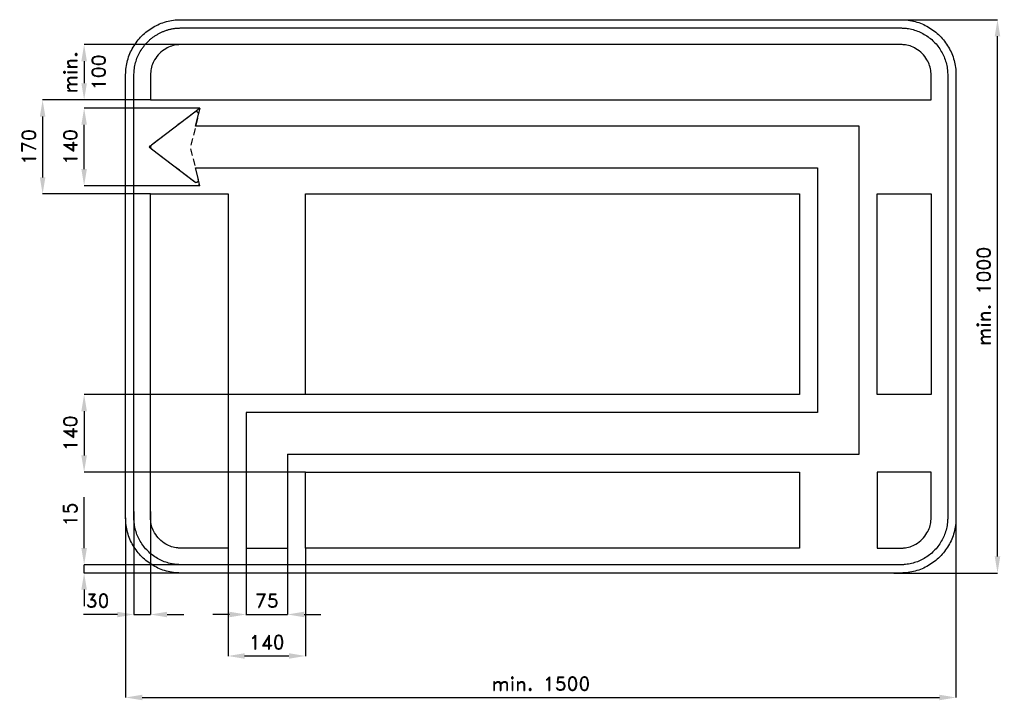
# Model space of a CAD drawing. Header units: millimetres. Extents: x -941 to 837, y -737 to 500.
import ezdxf

# ---------------------------------------------------------------- set-up
doc = ezdxf.new("R2010")
doc.units = ezdxf.units.MM
doc.header["$LTSCALE"] = 5
doc.linetypes.add('ČÁRKOVANÁX2', pattern=[1.5, 1, -0.5])
doc.layers.add('Kóty', color=2, linetype='Continuous')
doc.layers.add('Značka', color=7, linetype='Continuous')
doc.styles.get("Standard").update_dxf_attribs({"font": 'romand.shx', "height": 25})
doc.dimstyles.get("Standard").update_dxf_attribs({"dimtxt": 25, "dimasz": 30, "dimexe": 0.18, "dimexo": 0.0625, "dimgap": 12.5, "dimtad": 1, "dimdec": 0, "dimzin": 0, "dimdsep": 46, "dimtxsty": 'Standard', "dimcen": 0.09, "dimadec": 0, "dimazin": 0, "dimtfac": 1, "dimtdec": 0, "dimtofl": 0, "dimtmove": 0, "dimatfit": 3, "dimfxl": 1, "dimtolj": 1, "dimtzin": 0, "dimarcsym": 0})

# ---------------------------------------------------------------- blocks, each defined once
blk = doc.blocks.new('*D0')
at = {"layer": 'Defpoints', "color": 0, "transparency": 16777216}
for p in [(-532.5, -455), (-457.5, -455), (-457.5, -574.9375)]:
    blk.add_point(p, dxfattribs=at)
at = {"layer": 'Kóty', "color": 0, "lineweight": -2, "transparency": 16777216}
for p, q in [((-532.5, -455.0625), (-532.5, -575.1175)), ((-457.5, -455.0625), (-457.5, -575.1175)), ((-562.5, -574.9375), (-592.5, -574.9375)), ((-427.5, -574.9375), (-397.5, -574.9375))]:
    blk.add_line(p, q, dxfattribs=at)
at = {"layer": 'Kóty', "color": 0, "transparency": 16777216}
for points in [[(-562.5, -569.9375), (-562.5, -579.9375), (-532.5, -574.9375)], [(-427.5, -569.9375), (-427.5, -579.9375), (-457.5, -574.9375)]]:
    blk.add_solid(points, dxfattribs=at)
at = {"layer": 'Kóty', "color": 0, "transparency": 16777216, "insert": (-495, -549.9375), "char_height": 25, "attachment_point": 5}
blk.add_mtext('\\A1;75', dxfattribs=at)
blk = doc.blocks.new('*D1')
at = {"layer": 'Defpoints', "color": 0, "transparency": 16777216}
for p in [(-565, -455), (-425, -454.9375), (-425, -649.9375)]:
    blk.add_point(p, dxfattribs=at)
at = {"layer": 'Kóty', "color": 0, "lineweight": -2, "transparency": 16777216}
for p, q in [((-565, -455.0625), (-565, -650.1175)), ((-425, -455), (-425, -650.1175)), ((-535, -649.9375), (-455, -649.9375))]:
    blk.add_line(p, q, dxfattribs=at)
at = {"layer": 'Kóty', "color": 0, "transparency": 16777216}
for points in [[(-535, -644.9375), (-535, -654.9375), (-565, -649.9375)], [(-455, -644.9375), (-455, -654.9375), (-425, -649.9375)]]:
    blk.add_solid(points, dxfattribs=at)
at = {"layer": 'Kóty', "color": 0, "transparency": 16777216, "insert": (-495, -624.9375), "char_height": 25, "attachment_point": 5}
blk.add_mtext('\\A1;140', dxfattribs=at)
blk = doc.blocks.new('*D2')
at = {"layer": 'Defpoints', "color": 0, "transparency": 16777216}
for p in [(-425, -177.5), (-825, -317.5), (-425, -317.5)]:
    blk.add_point(p, dxfattribs=at)
at = {"layer": 'Kóty', "color": 0, "lineweight": -2, "transparency": 16777216}
for p, q in [((-425.0625, -177.5), (-825.18, -177.5)), ((-825, -207.5), (-825, -287.5)), ((-425.0625, -317.5), (-825.18, -317.5))]:
    blk.add_line(p, q, dxfattribs=at)
at = {"layer": 'Kóty', "color": 0, "transparency": 16777216}
for points in [[(-830, -207.5), (-820, -207.5), (-825, -177.5)], [(-830, -287.5), (-820, -287.5), (-825, -317.5)]]:
    blk.add_solid(points, dxfattribs=at)
at = {"layer": 'Kóty', "color": 0, "transparency": 16777216, "insert": (-850, -247.5), "char_height": 25, "attachment_point": 5, "rotation": 90}
blk.add_mtext('\\A1;140', dxfattribs=at)
blk = doc.blocks.new('*D3')
at = {"layer": 'Defpoints', "color": 0, "transparency": 16777216}
for p in [(-825, -485), (-643.6, -485), (-649.9, -500)]:
    blk.add_point(p, dxfattribs=at)
at = {"layer": 'Kóty', "color": 0, "lineweight": -2, "transparency": 16777216}
for p, q in [((-825, -455), (-825, -363.1)), ((-643.6, -485), (-825.2, -485)), ((-649.9, -500), (-825.2, -500)), ((-825, -530), (-825, -560))]:
    blk.add_line(p, q, dxfattribs=at)
at = {"layer": 'Kóty', "color": 0, "transparency": 16777216}
for points in [[(-830, -455), (-820, -455), (-825, -485)], [(-830, -530), (-820, -530), (-825, -500)]]:
    blk.add_solid(points, dxfattribs=at)
at = {"layer": 'Kóty', "color": 0, "transparency": 16777216, "insert": (-850, -394), "char_height": 25, "attachment_point": 5, "rotation": 90}
blk.add_mtext('\\A1;15', dxfattribs=at)
blk = doc.blocks.new('*D4')
at = {"layer": 'Defpoints', "color": 0, "transparency": 16777216}
for p in [(619.1, 500), (825, 500), (637.8, -500)]:
    blk.add_point(p, dxfattribs=at)
at = {"layer": 'Kóty', "color": 0, "lineweight": -2, "transparency": 16777216}
for p, q in [((619.2, 500), (825.2, 500)), ((825, -470), (825, 470)), ((637.8, -500), (825.2, -500))]:
    blk.add_line(p, q, dxfattribs=at)
at = {"layer": 'Kóty', "color": 0, "transparency": 16777216}
for points in [[(820, 470), (830, 470), (825, 500)], [(820, -470), (830, -470), (825, -500)]]:
    blk.add_solid(points, dxfattribs=at)
at = {"layer": 'Kóty', "color": 0, "transparency": 16777216, "insert": (800, 0), "char_height": 25, "attachment_point": 5, "rotation": 90}
blk.add_mtext('\\A1;min. 1000', dxfattribs=at)
blk = doc.blocks.new('*D5')
at = {"layer": 'Defpoints', "color": 0, "transparency": 16777216}
for p in [(-750, -400), (750, -400), (750, -725)]:
    blk.add_point(p, dxfattribs=at)
at = {"layer": 'Kóty', "color": 0, "lineweight": -2, "transparency": 16777216}
for p, q in [((-750, -400.0625), (-750, -725.18)), ((750, -400.0625), (750, -725.18)), ((-720, -725), (720, -725))]:
    blk.add_line(p, q, dxfattribs=at)
at = {"layer": 'Kóty', "color": 0, "transparency": 16777216}
for points in [[(-720, -720), (-720, -730), (-750, -725)], [(720, -720), (720, -730), (750, -725)]]:
    blk.add_solid(points, dxfattribs=at)
at = {"layer": 'Kóty', "color": 0, "transparency": 16777216, "insert": (0, -700), "char_height": 25, "attachment_point": 5}
blk.add_mtext('\\A1;min. 1500', dxfattribs=at)
blk = doc.blocks.new('*D6')
at = {"layer": 'Defpoints', "color": 0, "transparency": 16777216}
for p in [(-825, 340), (-615.7, 340), (-615.7, 200)]:
    blk.add_point(p, dxfattribs=at)
at = {"layer": 'Kóty', "color": 0, "lineweight": -2, "transparency": 16777216}
for p, q in [((-615.8, 340), (-825.2, 340)), ((-825, 230), (-825, 310)), ((-615.8, 200), (-825.2, 200))]:
    blk.add_line(p, q, dxfattribs=at)
at = {"layer": 'Kóty', "color": 0, "transparency": 16777216}
for points in [[(-830, 310), (-820, 310), (-825, 340)], [(-830, 230), (-820, 230), (-825, 200)]]:
    blk.add_solid(points, dxfattribs=at)
at = {"layer": 'Kóty', "color": 0, "transparency": 16777216, "insert": (-850, 270), "char_height": 25, "attachment_point": 5, "rotation": 90}
blk.add_mtext('\\A1;140', dxfattribs=at)
blk = doc.blocks.new('*D7')
at = {"layer": 'Defpoints', "color": 0, "transparency": 16777216}
for p in [(-705, 355), (-900, 185), (-705, 185)]:
    blk.add_point(p, dxfattribs=at)
at = {"layer": 'Kóty', "color": 0, "lineweight": -2, "transparency": 16777216}
for p, q in [((-705.0625, 355), (-900.18, 355)), ((-900, 325), (-900, 215)), ((-705.0625, 185), (-900.18, 185))]:
    blk.add_line(p, q, dxfattribs=at)
at = {"layer": 'Kóty', "color": 0, "transparency": 16777216}
for points in [[(-905, 325), (-895, 325), (-900, 355)], [(-905, 215), (-895, 215), (-900, 185)]]:
    blk.add_solid(points, dxfattribs=at)
at = {"layer": 'Kóty', "color": 0, "transparency": 16777216, "insert": (-925, 270), "char_height": 25, "attachment_point": 5, "rotation": 90}
blk.add_mtext('\\A1;170', dxfattribs=at)

msp = doc.modelspace()

# ---------------------------------------------------------------- linework, layer by layer
at = {"layer": 'Kóty'}
for p, q in [((-636.1, 455), (-825, 455)), ((-825, 425), (-825, 385)), ((-735, -388.8), (-735, -575.2)), ((-705, -388.8), (-705, -575.2)), ((-765, -575), (-826.4, -575)), ((-675, -575), (-645, -575))]:
    msp.add_line(p, q, dxfattribs=at)
for points in [[(-825, -500), (-825, -485)], [(-735, -575), (-705, -575)], [(-532.8, -574.9), (-457.8, -574.9)]]:
    msp.add_lwpolyline(points, dxfattribs=at)
for points in [[(-830, 425), (-820, 425), (-825, 455)], [(-830, 385), (-820, 385), (-825, 355)], [(-765, -570), (-765, -580), (-735, -575)], [(-675, -570), (-675, -580), (-705, -575)]]:
    msp.add_solid(points, dxfattribs=at)
at = {"layer": 'Značka', "color": 6, "linetype": 'ČÁRKOVANÁX2', "ltscale": 2.5}
for p, q in [((-615.7, 340), (-707.7, 270)), ((-615.7, 340), (-633, 270)), ((-707.7, 270), (-615.7, 200)), ((-615.7, 200), (-633, 270))]:
    msp.add_line(p, q, dxfattribs=at)
at = {"layer": 'Značka', "color": 3}
for p, q in [((-532.5, -210), (-532.5, -455)), ((-457.5, -285), (-457.5, -455))]:
    msp.add_line(p, q, dxfattribs=at)
at = {"layer": 'Značka', "color": 5}
for points in [[(-650, -500), (-650.4, -500), (-650.8, -500, -0.03218), (-663.7, -499.1, -0.035441), (-676.4, -496.5, -0.036269), (-688.7, -492.3, -0.034416), (-700.2, -486.5, -0.033717), (-711, -479.3, -0.034077), (-720.7, -470.7, -0.034209), (-729.3, -461, -0.034226), (-736.5, -450.2, -0.034051), (-742.3, -438.7, -0.033417), (-746.5, -426.4, -0.034129), (-749.1, -413.7, -0.036746), (-750, -400.8), (-750, -400.4), (-750, -400), (-750, 400), (-750, 400.4), (-750, 400.8, -0.032179), (-749.1, 413.7, -0.035449), (-746.5, 426.4, -0.036285), (-742.3, 438.7, -0.03442), (-736.5, 450.2, -0.033728), (-729.3, 461, -0.034072), (-720.7, 470.7, -0.034214), (-711, 479.3, -0.034225), (-700.2, 486.5, -0.034047), (-688.7, 492.3, -0.033416), (-676.4, 496.5, -0.034127), (-663.7, 499.1, -0.036746), (-650.8, 500), (-650.4, 500), (-650, 500), (650, 500), (650.4, 500), (650.8, 500, -0.032179), (663.7, 499.1, -0.035455), (676.4, 496.5, -0.036284), (688.7, 492.3, -0.034416), (700.2, 486.5, -0.033734), (711, 479.3, -0.03409), (720.7, 470.7, -0.034192), (729.3, 461, -0.034225), (736.5, 450.2, -0.034022), (742.3, 438.7, -0.033407), (746.5, 426.4, -0.034136), (749.1, 413.7, -0.036736), (750, 400.8), (750, 400.4), (750, 400), (750, -400), (750, -400.4), (750, -400.8, -0.032198), (749.1, -413.7, -0.035433), (746.5, -426.4, -0.036246), (742.3, -438.7, -0.034407), (736.5, -450.2, -0.033723), (729.3, -461, -0.034078), (720.7, -470.7, -0.034214), (711, -479.3, -0.034227), (700.2, -486.5, -0.034053), (688.7, -492.3, -0.033418), (676.4, -496.5, -0.034129), (663.7, -499.1, -0.036744), (650.8, -500), (650.4, -500), (650, -500), (-650, -500)], [(-735, 400), (-735, 400.3), (-735, 400.7), (-735, 401.2), (-735, 401.8), (-734.9, 404), (-734.8, 406.2), (-734.6, 408.9), (-734.2, 411.6), (-733.8, 414.4), (-733.3, 417.1), (-732.7, 419.8), (-732, 422.4), (-731.2, 425.1), (-730.4, 427.7), (-729.5, 430.3), (-728.5, 432.9), (-727.3, 435.4), (-726.2, 437.9), (-724.9, 440.3), (-723.5, 442.7), (-722.1, 445.1), (-720.6, 447.4, -0.009564), (-719, 449.6), (-717.4, 451.8), (-715.7, 454, -0.009616), (-713.9, 456.1, -0.008913), (-712, 458.1), (-710.1, 460.1), (-708.1, 462, -0.008908), (-706.1, 463.9, -0.009639), (-704, 465.7, -0.008909), (-701.9, 467.4, -0.008811), (-699.7, 469.1, -0.009614), (-697.4, 470.6, -0.008878), (-695.1, 472.1, -0.006704), (-692.7, 473.5, -0.006687), (-690.3, 474.8, -0.008905), (-687.9, 476.1, -0.009559), (-685.4, 477.3, -0.008772), (-682.8, 478.4, -0.008751), (-680.3, 479.4, -0.009401), (-677.7, 480.4, -0.008685), (-675.1, 481.2, -0.006614), (-672.4, 482, -0.006608), (-669.8, 482.7, -0.008801), (-667.1, 483.3, -0.009648), (-664.4, 483.8, -0.009279), (-661.6, 484.3, -0.009159), (-658.9, 484.6, -0.009445), (-656.2, 484.8, -0.007999), (-654, 484.9, -0.008543), (-651.8, 485), (-651.2, 485), (-650.7, 485), (-650.3, 485), (-650, 485), (650, 485), (650.3, 485), (650.7, 485), (651.2, 485), (651.8, 485, -0.006933), (654, 484.9, -0.006823), (656.2, 484.8, -0.00855), (658.9, 484.6, -0.008486), (661.6, 484.2), (664.4, 483.8), (667.1, 483.3), (669.8, 482.7), (672.4, 482), (675.1, 481.2), (677.7, 480.4), (680.3, 479.5), (682.9, 478.5), (685.4, 477.3), (687.9, 476.2), (690.3, 474.9), (692.7, 473.5), (695.1, 472.1), (697.4, 470.6), (699.6, 469), (701.8, 467.4), (704, 465.7), (706.1, 463.9), (708.1, 462), (710.1, 460.1), (712, 458.1), (713.9, 456.1), (715.7, 454), (717.4, 451.9), (719.1, 449.7), (720.6, 447.4), (722.1, 445.1), (723.5, 442.7), (724.8, 440.3), (726.1, 437.8), (727.3, 435.4), (728.4, 432.8), (729.4, 430.3), (730.4, 427.7), (731.2, 425.1), (732, 422.4), (732.7, 419.8), (733.3, 417.1), (733.8, 414.4), (734.3, 411.6), (734.6, 408.9), (734.8, 406.2), (734.9, 404), (735, 401.8), (735, 401.2), (735, 400.7), (735, 400.3), (735, 400), (735, -400), (735, -400.3), (735, -400.7), (735, -401.2), (735, -401.8), (734.9, -404), (734.8, -406.2), (734.6, -408.9), (734.2, -411.6), (733.8, -414.4), (733.3, -417.1), (732.7, -419.8), (732, -422.4), (731.2, -425.1), (730.4, -427.7), (729.5, -430.3), (728.5, -432.9), (727.3, -435.4), (726.2, -437.9), (724.9, -440.3), (723.5, -442.7), (722.1, -445.1), (720.6, -447.4), (719, -449.6), (717.4, -451.8), (715.7, -454), (713.9, -456.1), (712, -458.1), (710.1, -460.1), (708.1, -462), (706.1, -463.9), (704, -465.7), (701.9, -467.4), (699.7, -469), (697.4, -470.6), (695.1, -472.1), (692.7, -473.5), (690.3, -474.9), (687.8, -476.1), (685.4, -477.3), (682.8, -478.4), (680.3, -479.5), (677.7, -480.4), (675.1, -481.2), (672.4, -482), (669.8, -482.7), (667.1, -483.3), (664.4, -483.8), (661.6, -484.3), (658.9, -484.6, -0.009431), (656.2, -484.8, -0.007971), (654, -485, -0.008582), (651.8, -485), (651.2, -485), (650.7, -485), (650.3, -485), (650, -485), (-650, -485), (-650.3, -485), (-650.7, -485), (-651.2, -485), (-651.8, -485, -0.00689), (-654, -484.9, -0.006868), (-656.2, -484.8, -0.008512), (-658.9, -484.6, -0.008439), (-661.6, -484.2, -0.009054), (-664.4, -483.8, -0.010348), (-667.1, -483.3), (-669.8, -482.7), (-672.4, -482), (-675.1, -481.2), (-677.7, -480.4), (-680.3, -479.5), (-682.9, -478.5), (-685.4, -477.4), (-687.9, -476.1), (-690.3, -474.9), (-692.7, -473.5), (-695.1, -472.1), (-697.4, -470.6), (-699.6, -469), (-701.8, -467.4), (-704, -465.7), (-706.1, -463.9), (-708.1, -462), (-710.1, -460.1), (-712, -458.1), (-713.9, -456.1), (-715.7, -454), (-717.4, -451.9), (-719, -449.6), (-720.6, -447.4), (-722.1, -445.1), (-723.5, -442.7), (-724.8, -440.3), (-726.1, -437.9), (-727.3, -435.4), (-728.4, -432.8), (-729.5, -430.3), (-730.4, -427.7), (-731.2, -425.1), (-732, -422.4), (-732.7, -419.8), (-733.3, -417.1), (-733.8, -414.4), (-734.3, -411.6), (-734.6, -408.9), (-734.8, -406.2), (-735, -404), (-735, -401.8), (-735, -401.2), (-735, -400.7), (-735, -400.3), (-735, -400), (-735, 400)], [(705, 355), (705, 400), (704.9, 402.9), (704.7, 405.8, 0.055708), (702.4, 417, 0.056177), (697.6, 427.5, 0.069706), (689, 438.9, 0.068342), (677.5, 447.6, 0.05643), (667, 452.5, 0.061113), (655.8, 454.7, 0.012181), (652.9, 454.9, 0.00412), (650, 455), (-650, 455, 0.003607), (-652.9, 454.9, 0.010734), (-655.8, 454.7, 0.055708), (-667, 452.4, 0.056177), (-677.5, 447.6, 0.069698), (-689, 439, 0.068358), (-697.6, 427.5, 0.056425), (-702.5, 417, 0.061111), (-704.7, 405.8), (-704.9, 402.9), (-705, 400), (-705, 355), (705, 355)], [(-565, 185), (-565, -455), (-650, -455, -0.003565), (-652.9, -454.9, -0.010724), (-655.8, -454.7, -0.055716), (-667, -452.4, -0.056168), (-677.5, -447.6, -0.069697), (-689, -439, -0.068356), (-697.6, -427.5, -0.056427), (-702.5, -417, -0.061112), (-704.7, -405.7), (-704.9, -402.9), (-705, -400), (-705, 185), (-565, 185)], [(607.5, -317.5), (607.5, -455), (650, -455, 0.003566), (652.9, -454.9, 0.010727), (655.8, -454.7, 0.055716), (667, -452.4, 0.056168), (677.5, -447.6, 0.069681), (688.9, -439, 0.06835), (697.6, -427.5, 0.056417), (702.5, -417, 0.061102), (704.7, -405.7), (704.9, -402.9), (705, -400), (705, -317.5), (607.5, -317.5)]]:
    msp.add_lwpolyline(points, format="xyb", dxfattribs=at)
at = {"layer": 'Značka', "color": 3}
msp.add_lwpolyline([(-457.5, -285), (500, -285), (575, -285), (575, 232.5), (575, 307.5), (-615.7, 307.5), (-623.7, 307.5), (-618.5, 328.7), (-618.4, 328.9), (-618.4, 329.1), (-618.4, 329.9), (-618.5, 330.7, 0.065532), (-618.8, 331.7, 0.065513), (-619.4, 332.5, 0.065341), (-620.2, 333.1, 0.065186), (-621.1, 333.6, 0.064917), (-622.1, 333.8, 0.063704), (-623.1, 333.8, 0.052808), (-623.9, 333.6, 0.057305), (-624.6, 333.2), (-624.8, 333.1), (-624.9, 333), (-703.4, 273.2), (-703.5, 273.1), (-703.7, 273, 0.049029), (-704.2, 272.5), (-704.6, 271.8, 0.061136), (-704.9, 270.9, 0.061197), (-705, 270, 0.060896), (-704.9, 269.1, 0.059287), (-704.6, 268.2), (-704.2, 267.5), (-703.7, 267), (-703.5, 266.9), (-703.4, 266.8), (-624.9, 207), (-624.8, 206.9), (-624.6, 206.8, 0.052495), (-623.9, 206.4, 0.052722), (-623.1, 206.2, 0.065553), (-622.1, 206.2, 0.065506), (-621.1, 206.4, 0.065288), (-620.2, 206.9, 0.065232), (-619.4, 207.5, 0.06486), (-618.8, 208.3, 0.063687), (-618.5, 209.3), (-618.3, 210.1), (-618.4, 210.9), (-618.4, 211.1), (-618.5, 211.3), (-623.7, 232.5), (-615.7, 232.5), (500, 232.5)], format="xyb", dxfattribs=at)
for points in [[(500, 232.5), (500, -210), (-532.5, -210)], [(-457.8, -285), (-457.5, -285)], [(-532.5, -455), (-457.5, -455)]]:
    msp.add_lwpolyline(points, dxfattribs=at)
at = {"layer": 'Značka', "color": 5}
for points in [[(467.5, 185), (467.5, -177.5), (-425, -177.5), (-425, 185), (467.5, 185)], [(705, 185), (705, -177.5), (607.5, -177.5), (607.5, 185), (705, 185)], [(467.5, -317.5), (467.5, -455), (-425, -455), (-425, -317.5), (467.5, -317.5)]]:
    msp.add_lwpolyline(points, dxfattribs=at)

# ---------------------------------------------------------------- texts
at = {"layer": 'Kóty', "char_height": 25, "attachment_point": 5, "rotation": 90}
for s, insert in [('\\A1;min.', (-850, 405)), ('\\A1;100', (-798.8, 405))]:
    msp.add_mtext(s, dxfattribs=dict(at, insert=insert))
at = {"layer": 'Kóty', "insert": (-800.7, -550), "char_height": 25, "attachment_point": 5}
msp.add_mtext('\\A1;30', dxfattribs=at)

# ---------------------------------------------------------------- dimensions: what is measured, and where the dimension line sits
at = {"layer": 'Kóty'}
dim = msp.add_linear_dim(base=(825, 500), p1=(637.8, -500), p2=(619.1, 500), angle=90, text='min. 1000', dimstyle='Standard', dxfattribs=at)
dim.commit()
dim.dimension.update_dxf_attribs({"geometry": '*D4', "text_midpoint": (800, 0)})
for base, p1, p2, picture, middle in [((-900, 185), (-705, 355), (-705, 185), '*D7', (-925, 270)), ((-825, 340), (-615.7, 200), (-615.7, 340), '*D6', (-850, 270)), ((-825, -317.5), (-425, -177.5), (-425, -317.5), '*D2', (-850, -247.5)), ((-825, -485), (-649.9, -500), (-643.6, -485), '*D3', (-850, -394))]:
    dim = msp.add_linear_dim(base=base, p1=p1, p2=p2, angle=90, dimstyle='Standard', dxfattribs=at)
    dim.commit()
    dim.dimension.update_dxf_attribs({"geometry": picture, "text_midpoint": middle})
dim = msp.add_linear_dim(base=(750, -725), p1=(-750, -400), p2=(750, -400), text='min. 1500', dimstyle='Standard', dxfattribs=at)
dim.commit()
dim.dimension.update_dxf_attribs({"geometry": '*D5', "text_midpoint": (0, -700)})
for base, p1, p2, picture, middle in [((-457.5, -574.9), (-532.5, -455), (-457.5, -455), '*D0', (-495, -549.9)), ((-425, -649.9), (-565, -455), (-425, -454.9), '*D1', (-495, -624.9))]:
    dim = msp.add_linear_dim(base=base, p1=p1, p2=p2, dimstyle='Standard', dxfattribs=at)
    dim.commit()
    dim.dimension.update_dxf_attribs({"geometry": picture, "text_midpoint": middle})

doc.saveas('drawing.dxf')
